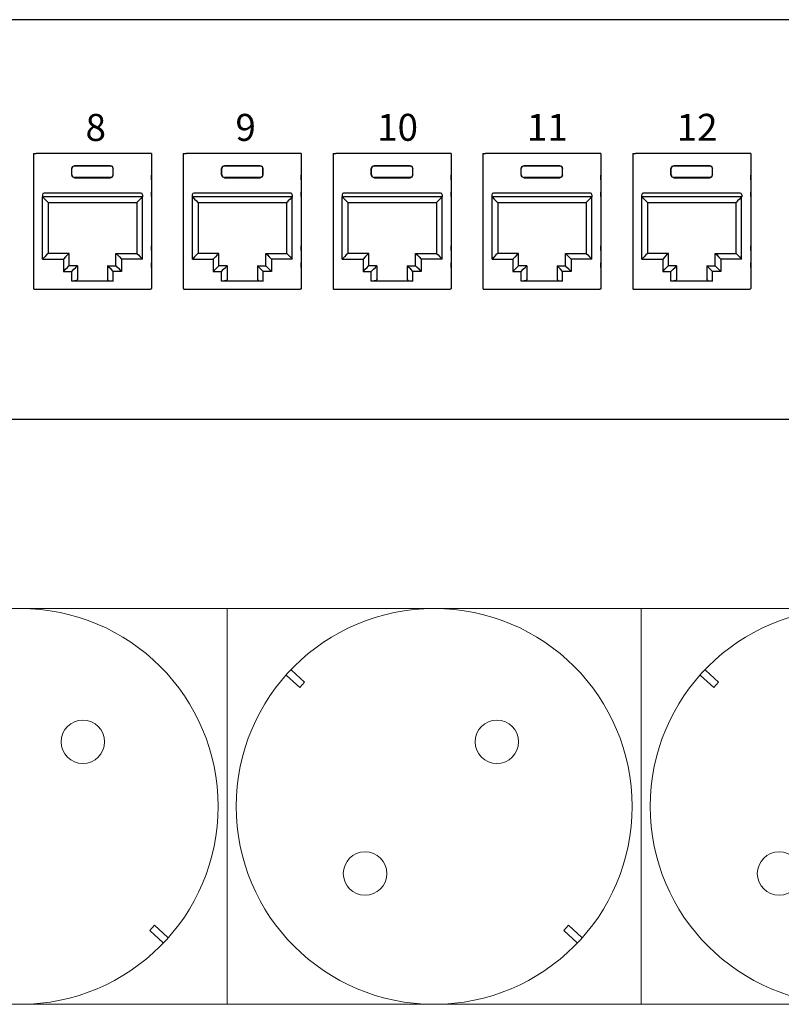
# Model space of a CAD drawing. Header units: millimetres. Extents: x 83969 to 163860, y -22594 to 4849.
# Tile 18 of 108: x 163464.34 to 163468.1, y -21445.28 to -21440.41. Entities that reach past the tile are written whole.
import ezdxf

# ---------------------------------------------------------------- set-up
doc = ezdxf.new("R2010")
doc.units = ezdxf.units.MM
doc.layers.get('0').update_dxf_attribs({"color": 251, "lineweight": 0})
for name, color, linetype in [('! GB Opis', 7, 'Continuous'), ('! PT Opisy Legenda 2', 7, 'Continuous'), ('00 CCTV IP - MIWI', 10, 'Continuous')]:
    doc.layers.add(name, color=color, linetype=linetype)
doc.styles.add('_LANSTER_01', font='romans.shx')

# ---------------------------------------------------------------- blocks, each defined once
blk = doc.blocks.new('zw$A05')
at = {"layer": '00 CCTV IP - MIWI', "color": 234, "lineweight": 0}
blk.add_lwpolyline([(-676.8, -1117.6), (-676.8, -1117.6), (-676.8, -1117.6), (-676.8, -1117.6), (11479.6, -1117.6), (11479.6, -1117.6), (11479.6, -1117.6, 0.41425), (11530.4, -1066.8), (11530.4, -1066.8), (11530.4, -50.8, 0.414021), (11479.6, 0), (11479.6, 0), (-676.8, 0, 0.457803), (-727.6, -50.8), (-727.6, -50.8), (-727.6, -1069.3, 0.414214), (-676.8, -1117.6), (-676.8, -1117.6)], format="xyb", dxfattribs=at)
for points in [[(2336.8, -1117.6), (3505.2, -1117.6), (3505.2, 0), (2336.8, 0)], [(3505.2, -1117.6), (4673.6, -1117.6), (4673.6, 0), (3505.2, 0)], [(4673.6, -1117.6), (5842, -1117.6), (5842, 0), (4673.6, 0)]]:
    blk.add_lwpolyline(points, close=True, dxfattribs=at)
for points in [[(3672.6, -188.9), (3710, -223.3), (3723.7, -208.3), (3686.4, -173.9)], [(4841, -188.9), (4878.4, -223.3), (4892.1, -208.3), (4854.8, -173.9)], [(3324.1, -943.6), (3286.8, -909.2), (3300.5, -894.2), (3337.9, -928.6)], [(4492.5, -943.6), (4455.2, -909.2), (4468.9, -894.2), (4506.3, -928.6)]]:
    blk.add_lwpolyline(points, dxfattribs=at)
for centre, radius in [((2921, -558.8), 558.8), ((4089.4, -558.8), 558.8), ((5257.8, -558.8), 558.8), ((3098, -376.4), 61.4), ((4266.4, -376.4), 61.4), ((3894.3, -748.5), 61.4), ((5062.7, -748.5), 61.4)]:
    blk.add_circle(centre, radius, dxfattribs=at)
blk = doc.blocks.new('Panel modularny_24_port_1U')
at = {"color": 0}
for p, q in [((48.895, 4.445), (0, 4.445)), ((0, 0), (48.895, 0))]:
    blk.add_line(p, q, dxfattribs=at)
at = {"color": 0, "linetype": 'Continuous'}
for p, q in [((14.781, 2.956), (14.799, 2.956)), ((14.781, 2.956), (14.781, 1.455)), ((14.799, 2.956), (14.803, 2.956)), ((14.803, 2.956), (14.81, 2.956)), ((16.063, 2.956), (14.81, 2.956)), ((16.07, 2.956), (16.063, 2.956)), ((16.074, 2.956), (16.07, 2.956)), ((16.092, 2.956), (16.074, 2.956)), ((16.092, 2.956), (16.092, 1.455)), ((16.447, 2.956), (16.466, 2.956)), ((16.447, 2.956), (16.447, 1.455)), ((16.466, 2.956), (16.469, 2.956)), ((16.469, 2.956), (16.477, 2.956)), ((17.73, 2.956), (16.477, 2.956)), ((17.737, 2.956), (17.73, 2.956)), ((17.74, 2.956), (17.737, 2.956)), ((17.759, 2.956), (17.74, 2.956)), ((17.759, 2.956), (17.759, 1.455)), ((18.114, 2.956), (18.133, 2.956)), ((18.114, 2.956), (18.114, 1.455)), ((18.133, 2.956), (18.136, 2.956)), ((18.136, 2.956), (18.144, 2.956)), ((19.397, 2.956), (18.144, 2.956)), ((19.404, 2.956), (19.397, 2.956)), ((19.407, 2.956), (19.404, 2.956)), ((19.426, 2.956), (19.407, 2.956)), ((19.426, 2.956), (19.426, 1.455)), ((19.781, 2.956), (19.8, 2.956)), ((19.781, 2.956), (19.781, 1.455)), ((19.8, 2.956), (19.803, 2.956)), ((19.803, 2.956), (19.811, 2.956)), ((21.064, 2.956), (19.811, 2.956)), ((21.071, 2.956), (21.064, 2.956)), ((21.074, 2.956), (21.071, 2.956)), ((21.093, 2.956), (21.074, 2.956)), ((21.093, 2.956), (21.093, 1.455)), ((21.448, 2.956), (21.467, 2.956)), ((21.448, 2.956), (21.448, 1.455)), ((21.467, 2.956), (21.47, 2.956)), ((21.47, 2.956), (21.477, 2.956)), ((22.731, 2.956), (21.477, 2.956)), ((22.738, 2.956), (22.731, 2.956)), ((22.741, 2.956), (22.738, 2.956)), ((22.76, 2.956), (22.741, 2.956)), ((22.76, 2.956), (22.76, 1.455)), ((15.205, 2.788), (15.215, 2.811)), ((15.205, 2.717), (15.205, 2.788)), ((15.207, 2.787), (15.205, 2.788)), ((15.216, 2.809), (15.207, 2.787)), ((15.207, 2.718), (15.207, 2.787)), ((15.215, 2.811), (15.237, 2.82)), ((15.238, 2.818), (15.216, 2.809)), ((15.237, 2.82), (15.636, 2.82)), ((15.237, 2.82), (15.238, 2.818)), ((15.635, 2.818), (15.238, 2.818)), ((15.636, 2.82), (15.635, 2.818)), ((15.635, 2.818), (15.657, 2.809)), ((15.658, 2.811), (15.636, 2.82)), ((15.657, 2.809), (15.666, 2.787)), ((15.668, 2.788), (15.658, 2.811)), ((15.666, 2.787), (15.668, 2.788)), ((15.666, 2.718), (15.666, 2.787)), ((15.668, 2.717), (15.668, 2.788)), ((16.872, 2.788), (16.882, 2.811)), ((16.872, 2.717), (16.872, 2.788)), ((16.874, 2.787), (16.872, 2.788)), ((16.883, 2.809), (16.874, 2.787)), ((16.874, 2.718), (16.874, 2.787)), ((16.882, 2.811), (16.904, 2.82)), ((16.905, 2.818), (16.883, 2.809)), ((16.904, 2.82), (17.303, 2.82)), ((16.904, 2.82), (16.905, 2.818)), ((17.301, 2.818), (16.905, 2.818)), ((17.303, 2.82), (17.301, 2.818)), ((17.301, 2.818), (17.324, 2.809)), ((17.325, 2.811), (17.303, 2.82)), ((17.324, 2.809), (17.333, 2.787)), ((17.334, 2.788), (17.325, 2.811)), ((17.333, 2.787), (17.334, 2.788)), ((17.333, 2.718), (17.333, 2.787)), ((17.334, 2.717), (17.334, 2.788)), ((18.539, 2.788), (18.548, 2.811)), ((18.539, 2.717), (18.539, 2.788)), ((18.541, 2.787), (18.539, 2.788)), ((18.55, 2.809), (18.541, 2.787)), ((18.541, 2.718), (18.541, 2.787)), ((18.548, 2.811), (18.571, 2.82)), ((18.572, 2.818), (18.55, 2.809)), ((18.571, 2.82), (18.97, 2.82)), ((18.571, 2.82), (18.572, 2.818)), ((18.968, 2.818), (18.572, 2.818)), ((18.97, 2.82), (18.968, 2.818)), ((18.968, 2.818), (18.991, 2.809)), ((18.992, 2.811), (18.97, 2.82)), ((18.991, 2.809), (19, 2.787)), ((19.001, 2.788), (18.992, 2.811)), ((19, 2.787), (19.001, 2.788)), ((19, 2.718), (19, 2.787)), ((19.001, 2.717), (19.001, 2.788)), ((20.206, 2.788), (20.215, 2.811)), ((20.206, 2.717), (20.206, 2.788)), ((20.208, 2.787), (20.206, 2.788)), ((20.217, 2.809), (20.208, 2.787)), ((20.208, 2.718), (20.208, 2.787)), ((20.215, 2.811), (20.238, 2.82)), ((20.239, 2.818), (20.217, 2.809)), ((20.238, 2.82), (20.637, 2.82)), ((20.238, 2.82), (20.239, 2.818)), ((20.635, 2.818), (20.239, 2.818)), ((20.637, 2.82), (20.635, 2.818)), ((20.635, 2.818), (20.657, 2.809)), ((20.659, 2.811), (20.637, 2.82)), ((20.657, 2.809), (20.667, 2.787)), ((20.668, 2.788), (20.659, 2.811)), ((20.667, 2.787), (20.668, 2.788)), ((20.667, 2.718), (20.667, 2.787)), ((20.668, 2.717), (20.668, 2.788)), ((21.873, 2.788), (21.882, 2.811)), ((21.873, 2.717), (21.873, 2.788)), ((21.874, 2.787), (21.873, 2.788)), ((21.884, 2.809), (21.874, 2.787)), ((21.874, 2.718), (21.874, 2.787)), ((21.882, 2.811), (21.904, 2.82)), ((21.906, 2.818), (21.884, 2.809)), ((21.904, 2.82), (22.304, 2.82)), ((21.904, 2.82), (21.906, 2.818)), ((22.302, 2.818), (21.906, 2.818)), ((22.304, 2.82), (22.302, 2.818)), ((22.302, 2.818), (22.324, 2.809)), ((22.326, 2.811), (22.304, 2.82)), ((22.324, 2.809), (22.334, 2.787)), ((22.335, 2.788), (22.326, 2.811)), ((22.334, 2.787), (22.335, 2.788)), ((22.334, 2.718), (22.334, 2.787)), ((22.335, 2.717), (22.335, 2.788)), ((14.781, 2.713), (14.78, 2.69)), ((14.78, 2.69), (14.78, 2.662)), ((14.78, 2.662), (14.78, 2.526)), ((15.207, 2.718), (15.205, 2.717)), ((15.215, 2.695), (15.205, 2.717)), ((15.207, 2.718), (15.216, 2.696)), ((15.237, 2.685), (15.215, 2.695)), ((15.216, 2.696), (15.238, 2.687)), ((15.238, 2.687), (15.237, 2.685)), ((15.237, 2.685), (15.636, 2.685)), ((15.635, 2.687), (15.238, 2.687)), ((15.657, 2.696), (15.635, 2.687)), ((15.635, 2.687), (15.636, 2.685)), ((15.636, 2.685), (15.658, 2.695)), ((15.666, 2.718), (15.657, 2.696)), ((15.658, 2.695), (15.668, 2.717)), ((15.666, 2.718), (15.668, 2.717)), ((16.093, 2.69), (16.092, 2.713)), ((16.093, 2.662), (16.093, 2.69)), ((16.093, 2.662), (16.093, 2.526)), ((16.447, 2.69), (16.446, 2.662)), ((16.446, 2.662), (16.446, 2.526)), ((16.447, 2.713), (16.447, 2.69)), ((16.874, 2.718), (16.872, 2.717)), ((16.882, 2.695), (16.872, 2.717)), ((16.874, 2.718), (16.883, 2.696)), ((16.904, 2.685), (16.882, 2.695)), ((16.883, 2.696), (16.905, 2.687)), ((16.905, 2.687), (16.904, 2.685)), ((16.904, 2.685), (17.303, 2.685)), ((17.301, 2.687), (16.905, 2.687)), ((17.324, 2.696), (17.301, 2.687)), ((17.301, 2.687), (17.303, 2.685)), ((17.303, 2.685), (17.325, 2.695)), ((17.333, 2.718), (17.324, 2.696)), ((17.325, 2.695), (17.334, 2.717)), ((17.333, 2.718), (17.334, 2.717)), ((17.76, 2.69), (17.759, 2.713)), ((17.76, 2.662), (17.76, 2.69)), ((17.76, 2.662), (17.76, 2.526)), ((18.114, 2.69), (18.113, 2.662)), ((18.113, 2.662), (18.113, 2.526)), ((18.114, 2.713), (18.114, 2.69)), ((18.541, 2.718), (18.539, 2.717)), ((18.548, 2.695), (18.539, 2.717)), ((18.541, 2.718), (18.55, 2.696)), ((18.571, 2.685), (18.548, 2.695)), ((18.55, 2.696), (18.572, 2.687)), ((18.572, 2.687), (18.571, 2.685)), ((18.571, 2.685), (18.97, 2.685)), ((18.968, 2.687), (18.572, 2.687)), ((18.991, 2.696), (18.968, 2.687)), ((18.968, 2.687), (18.97, 2.685)), ((18.97, 2.685), (18.992, 2.695)), ((19, 2.718), (18.991, 2.696)), ((18.992, 2.695), (19.001, 2.717)), ((19, 2.718), (19.001, 2.717)), ((19.427, 2.69), (19.426, 2.713)), ((19.427, 2.662), (19.427, 2.69)), ((19.427, 2.662), (19.427, 2.526)), ((19.781, 2.713), (19.78, 2.69)), ((19.78, 2.69), (19.78, 2.662)), ((19.78, 2.662), (19.78, 2.526)), ((20.208, 2.718), (20.206, 2.717)), ((20.215, 2.695), (20.206, 2.717)), ((20.208, 2.718), (20.217, 2.696)), ((20.238, 2.685), (20.215, 2.695)), ((20.217, 2.696), (20.239, 2.687)), ((20.239, 2.687), (20.238, 2.685)), ((20.238, 2.685), (20.637, 2.685)), ((20.635, 2.687), (20.239, 2.687)), ((20.657, 2.696), (20.635, 2.687)), ((20.635, 2.687), (20.637, 2.685)), ((20.637, 2.685), (20.659, 2.695)), ((20.667, 2.718), (20.657, 2.696)), ((20.659, 2.695), (20.668, 2.717)), ((20.667, 2.718), (20.668, 2.717)), ((21.094, 2.69), (21.093, 2.713)), ((21.094, 2.662), (21.094, 2.69)), ((21.094, 2.662), (21.094, 2.526)), ((21.448, 2.713), (21.447, 2.69)), ((21.447, 2.69), (21.447, 2.662)), ((21.447, 2.662), (21.447, 2.526)), ((21.874, 2.718), (21.873, 2.717)), ((21.882, 2.695), (21.873, 2.717)), ((21.874, 2.718), (21.884, 2.696)), ((21.904, 2.685), (21.882, 2.695)), ((21.884, 2.696), (21.906, 2.687)), ((21.906, 2.687), (21.904, 2.685)), ((21.904, 2.685), (22.304, 2.685)), ((22.302, 2.687), (21.906, 2.687)), ((22.324, 2.696), (22.302, 2.687)), ((22.302, 2.687), (22.304, 2.685)), ((22.304, 2.685), (22.326, 2.695)), ((22.334, 2.718), (22.324, 2.696)), ((22.326, 2.695), (22.335, 2.717)), ((22.334, 2.718), (22.335, 2.717)), ((22.761, 2.69), (22.76, 2.713)), ((22.761, 2.662), (22.761, 2.69)), ((22.761, 2.662), (22.761, 2.526)), ((14.78, 2.526), (14.78, 2.497)), ((16.093, 2.497), (16.093, 2.526)), ((16.446, 2.526), (16.447, 2.497)), ((17.76, 2.497), (17.76, 2.526)), ((18.113, 2.526), (18.114, 2.497)), ((19.427, 2.497), (19.427, 2.526)), ((19.78, 2.526), (19.78, 2.497)), ((21.094, 2.497), (21.094, 2.526)), ((21.447, 2.526), (21.447, 2.497)), ((22.761, 2.497), (22.761, 2.526)), ((14.78, 2.497), (14.781, 2.475)), ((14.88, 2.497), (14.88, 2.472)), ((15.993, 2.472), (14.88, 2.472)), ((14.881, 2.472), (14.905, 2.448)), ((14.881, 1.781), (14.881, 2.472)), ((15.976, 2.514), (14.897, 2.514)), ((14.905, 2.448), (14.926, 2.428)), ((14.926, 2.428), (14.939, 2.414)), ((14.939, 2.414), (14.944, 2.409)), ((15.934, 2.414), (15.929, 2.409)), ((15.947, 2.428), (15.934, 2.414)), ((15.968, 2.448), (15.947, 2.428)), ((15.992, 2.472), (15.968, 2.448)), ((15.992, 1.781), (15.992, 2.472)), ((15.993, 2.497), (15.993, 2.472)), ((16.092, 2.475), (16.093, 2.497)), ((16.447, 2.497), (16.447, 2.475)), ((16.547, 2.497), (16.547, 2.472)), ((17.66, 2.472), (16.547, 2.472)), ((16.548, 2.472), (16.572, 2.448)), ((16.548, 1.781), (16.548, 2.472)), ((17.643, 2.514), (16.564, 2.514)), ((16.572, 2.448), (16.592, 2.428)), ((16.592, 2.428), (16.606, 2.414)), ((16.606, 2.414), (16.611, 2.409)), ((17.601, 2.414), (17.596, 2.409)), ((17.614, 2.428), (17.601, 2.414)), ((17.635, 2.448), (17.614, 2.428)), ((17.659, 2.472), (17.635, 2.448)), ((17.659, 1.781), (17.659, 2.472)), ((17.66, 2.497), (17.66, 2.472)), ((17.759, 2.475), (17.76, 2.497)), ((18.114, 2.497), (18.114, 2.475)), ((18.214, 2.497), (18.214, 2.472)), ((19.327, 2.472), (18.214, 2.472)), ((18.215, 2.472), (18.239, 2.448)), ((18.215, 1.781), (18.215, 2.472)), ((19.31, 2.514), (18.231, 2.514)), ((18.239, 2.448), (18.259, 2.428)), ((18.259, 2.428), (18.273, 2.414)), ((18.273, 2.414), (18.278, 2.409)), ((19.268, 2.414), (19.263, 2.409)), ((19.281, 2.428), (19.268, 2.414)), ((19.302, 2.448), (19.281, 2.428)), ((19.326, 2.472), (19.302, 2.448)), ((19.326, 1.781), (19.326, 2.472)), ((19.327, 2.497), (19.327, 2.472)), ((19.426, 2.475), (19.427, 2.497)), ((19.78, 2.497), (19.781, 2.475)), ((19.881, 2.497), (19.881, 2.472)), ((20.994, 2.472), (19.881, 2.472)), ((19.882, 2.472), (19.906, 2.448)), ((19.882, 1.781), (19.882, 2.472)), ((20.977, 2.514), (19.897, 2.514)), ((19.906, 2.448), (19.926, 2.428)), ((19.926, 2.428), (19.94, 2.414)), ((19.94, 2.414), (19.945, 2.409)), ((20.934, 2.414), (20.93, 2.409)), ((20.948, 2.428), (20.934, 2.414)), ((20.968, 2.448), (20.948, 2.428)), ((20.993, 2.472), (20.968, 2.448)), ((20.993, 1.781), (20.993, 2.472)), ((20.994, 2.497), (20.994, 2.472)), ((21.093, 2.475), (21.094, 2.497)), ((21.447, 2.497), (21.448, 2.475)), ((21.547, 2.497), (21.547, 2.472)), ((22.661, 2.472), (21.547, 2.472)), ((21.549, 2.472), (21.573, 2.448)), ((21.549, 1.781), (21.549, 2.472)), ((22.644, 2.514), (21.564, 2.514)), ((21.573, 2.448), (21.593, 2.428)), ((21.593, 2.428), (21.607, 2.414)), ((21.607, 2.414), (21.612, 2.409)), ((22.601, 2.414), (22.596, 2.409)), ((22.615, 2.428), (22.601, 2.414)), ((22.635, 2.448), (22.615, 2.428)), ((22.659, 2.472), (22.635, 2.448)), ((22.659, 1.781), (22.659, 2.472)), ((22.661, 2.497), (22.661, 2.472)), ((22.76, 2.475), (22.761, 2.497)), ((14.944, 2.409), (14.944, 1.844)), ((14.944, 2.409), (15.929, 2.409)), ((15.929, 2.409), (15.929, 1.844)), ((16.611, 2.409), (16.611, 1.844)), ((16.611, 2.409), (17.596, 2.409)), ((17.596, 2.409), (17.596, 1.844)), ((18.278, 2.409), (18.278, 1.844)), ((18.278, 2.409), (19.263, 2.409)), ((19.263, 2.409), (19.263, 1.844)), ((19.945, 2.409), (19.945, 1.844)), ((19.945, 2.409), (20.93, 2.409)), ((20.93, 2.409), (20.93, 1.844)), ((21.612, 2.409), (21.612, 1.844)), ((21.612, 2.409), (22.596, 2.409)), ((22.596, 2.409), (22.596, 1.844)), ((14.781, 1.926), (14.78, 1.904)), ((14.78, 1.904), (14.78, 1.875)), ((14.78, 1.875), (14.78, 1.739)), ((16.093, 1.904), (16.092, 1.926)), ((16.093, 1.875), (16.093, 1.904)), ((16.093, 1.875), (16.093, 1.739)), ((16.447, 1.904), (16.446, 1.875)), ((16.446, 1.875), (16.446, 1.739)), ((16.447, 1.926), (16.447, 1.904)), ((17.76, 1.904), (17.759, 1.926)), ((17.76, 1.875), (17.76, 1.904)), ((17.76, 1.875), (17.76, 1.739)), ((18.114, 1.904), (18.113, 1.875)), ((18.113, 1.875), (18.113, 1.739)), ((18.114, 1.926), (18.114, 1.904)), ((19.427, 1.904), (19.426, 1.926)), ((19.427, 1.875), (19.427, 1.904)), ((19.427, 1.875), (19.427, 1.739)), ((19.781, 1.926), (19.78, 1.904)), ((19.78, 1.904), (19.78, 1.875)), ((19.78, 1.875), (19.78, 1.739)), ((21.094, 1.904), (21.093, 1.926)), ((21.094, 1.875), (21.094, 1.904)), ((21.094, 1.875), (21.094, 1.739)), ((21.448, 1.926), (21.447, 1.904)), ((21.447, 1.904), (21.447, 1.875)), ((21.447, 1.875), (21.447, 1.739)), ((22.761, 1.904), (22.76, 1.926)), ((22.761, 1.875), (22.761, 1.904)), ((22.761, 1.875), (22.761, 1.739)), ((14.905, 1.805), (14.881, 1.781)), ((14.881, 1.781), (15.113, 1.781)), ((14.926, 1.826), (14.905, 1.805)), ((14.939, 1.839), (14.926, 1.826)), ((14.944, 1.844), (14.939, 1.839)), ((15.176, 1.844), (14.944, 1.844)), ((15.137, 1.805), (15.113, 1.781)), ((15.113, 1.781), (15.113, 1.643)), ((15.158, 1.826), (15.137, 1.805)), ((15.171, 1.839), (15.158, 1.826)), ((15.176, 1.844), (15.171, 1.839)), ((15.176, 1.706), (15.176, 1.844)), ((15.697, 1.706), (15.697, 1.844)), ((15.697, 1.844), (15.929, 1.844)), ((15.697, 1.844), (15.702, 1.839)), ((15.702, 1.839), (15.715, 1.826)), ((15.715, 1.826), (15.736, 1.805)), ((15.736, 1.805), (15.76, 1.781)), ((15.992, 1.781), (15.76, 1.781)), ((15.76, 1.781), (15.76, 1.643)), ((15.929, 1.844), (15.934, 1.839)), ((15.934, 1.839), (15.947, 1.826)), ((15.947, 1.826), (15.968, 1.805)), ((15.968, 1.805), (15.992, 1.781)), ((16.572, 1.805), (16.548, 1.781)), ((16.548, 1.781), (16.78, 1.781)), ((16.592, 1.826), (16.572, 1.805)), ((16.606, 1.839), (16.592, 1.826)), ((16.611, 1.844), (16.606, 1.839)), ((16.843, 1.844), (16.611, 1.844)), ((16.804, 1.805), (16.78, 1.781)), ((16.78, 1.781), (16.78, 1.643)), ((16.825, 1.826), (16.804, 1.805)), ((16.838, 1.839), (16.825, 1.826)), ((16.843, 1.844), (16.838, 1.839)), ((16.843, 1.706), (16.843, 1.844)), ((17.364, 1.706), (17.364, 1.844)), ((17.364, 1.844), (17.596, 1.844)), ((17.364, 1.844), (17.369, 1.839)), ((17.369, 1.839), (17.382, 1.826)), ((17.382, 1.826), (17.403, 1.805)), ((17.403, 1.805), (17.427, 1.781)), ((17.659, 1.781), (17.427, 1.781)), ((17.427, 1.781), (17.427, 1.643)), ((17.596, 1.844), (17.601, 1.839)), ((17.601, 1.839), (17.614, 1.826)), ((17.614, 1.826), (17.635, 1.805)), ((17.635, 1.805), (17.659, 1.781)), ((18.239, 1.805), (18.215, 1.781)), ((18.215, 1.781), (18.447, 1.781)), ((18.259, 1.826), (18.239, 1.805)), ((18.273, 1.839), (18.259, 1.826)), ((18.278, 1.844), (18.273, 1.839)), ((18.51, 1.844), (18.278, 1.844)), ((18.471, 1.805), (18.447, 1.781)), ((18.447, 1.781), (18.447, 1.643)), ((18.491, 1.826), (18.471, 1.805)), ((18.505, 1.839), (18.491, 1.826)), ((18.51, 1.844), (18.505, 1.839)), ((18.51, 1.706), (18.51, 1.844)), ((19.031, 1.706), (19.031, 1.844)), ((19.031, 1.844), (19.263, 1.844)), ((19.031, 1.844), (19.035, 1.839)), ((19.035, 1.839), (19.049, 1.826)), ((19.049, 1.826), (19.07, 1.805)), ((19.07, 1.805), (19.094, 1.781)), ((19.326, 1.781), (19.094, 1.781)), ((19.094, 1.781), (19.094, 1.643)), ((19.263, 1.844), (19.268, 1.839)), ((19.268, 1.839), (19.281, 1.826)), ((19.281, 1.826), (19.302, 1.805)), ((19.302, 1.805), (19.326, 1.781)), ((19.906, 1.805), (19.882, 1.781)), ((19.882, 1.781), (20.114, 1.781)), ((19.926, 1.826), (19.906, 1.805)), ((19.94, 1.839), (19.926, 1.826)), ((19.945, 1.844), (19.94, 1.839)), ((20.177, 1.844), (19.945, 1.844)), ((20.138, 1.805), (20.114, 1.781)), ((20.114, 1.781), (20.114, 1.643)), ((20.158, 1.826), (20.138, 1.805)), ((20.172, 1.839), (20.158, 1.826)), ((20.177, 1.844), (20.172, 1.839)), ((20.177, 1.706), (20.177, 1.844)), ((20.698, 1.706), (20.698, 1.844)), ((20.698, 1.844), (20.93, 1.844)), ((20.698, 1.844), (20.702, 1.839)), ((20.702, 1.839), (20.716, 1.826)), ((20.716, 1.826), (20.736, 1.805)), ((20.736, 1.805), (20.761, 1.781)), ((20.993, 1.781), (20.761, 1.781)), ((20.761, 1.781), (20.761, 1.643)), ((20.93, 1.844), (20.934, 1.839)), ((20.934, 1.839), (20.948, 1.826)), ((20.948, 1.826), (20.968, 1.805)), ((20.968, 1.805), (20.993, 1.781)), ((21.573, 1.805), (21.549, 1.781)), ((21.549, 1.781), (21.781, 1.781)), ((21.593, 1.826), (21.573, 1.805)), ((21.607, 1.839), (21.593, 1.826)), ((21.612, 1.844), (21.607, 1.839)), ((21.844, 1.844), (21.612, 1.844)), ((21.805, 1.805), (21.781, 1.781)), ((21.781, 1.781), (21.781, 1.643)), ((21.825, 1.826), (21.805, 1.805)), ((21.839, 1.839), (21.825, 1.826)), ((21.844, 1.844), (21.839, 1.839)), ((21.844, 1.706), (21.844, 1.844)), ((22.364, 1.706), (22.364, 1.844)), ((22.364, 1.844), (22.596, 1.844)), ((22.364, 1.844), (22.369, 1.839)), ((22.369, 1.839), (22.383, 1.826)), ((22.383, 1.826), (22.403, 1.805)), ((22.403, 1.805), (22.427, 1.781)), ((22.659, 1.781), (22.427, 1.781)), ((22.427, 1.781), (22.427, 1.643)), ((22.596, 1.844), (22.601, 1.839)), ((22.601, 1.839), (22.615, 1.826)), ((22.615, 1.826), (22.635, 1.805)), ((22.635, 1.805), (22.659, 1.781)), ((14.78, 1.739), (14.78, 1.71)), ((14.78, 1.71), (14.781, 1.688)), ((15.113, 1.643), (15.137, 1.667)), ((15.137, 1.667), (15.158, 1.687)), ((15.158, 1.687), (15.171, 1.701)), ((15.171, 1.701), (15.176, 1.706)), ((15.268, 1.706), (15.176, 1.706)), ((15.205, 1.643), (15.23, 1.667)), ((15.23, 1.667), (15.25, 1.687)), ((15.25, 1.687), (15.264, 1.701)), ((15.264, 1.701), (15.268, 1.706)), ((15.268, 1.706), (15.268, 1.552)), ((15.605, 1.706), (15.697, 1.706)), ((15.605, 1.706), (15.605, 1.552)), ((15.609, 1.701), (15.605, 1.706)), ((15.623, 1.687), (15.609, 1.701)), ((15.643, 1.667), (15.623, 1.687)), ((15.668, 1.643), (15.643, 1.667)), ((15.702, 1.701), (15.697, 1.706)), ((15.715, 1.687), (15.702, 1.701)), ((15.736, 1.667), (15.715, 1.687)), ((15.76, 1.643), (15.736, 1.667)), ((16.092, 1.688), (16.093, 1.71)), ((16.093, 1.71), (16.093, 1.739)), ((16.446, 1.739), (16.447, 1.71)), ((16.447, 1.71), (16.447, 1.688)), ((16.78, 1.643), (16.804, 1.667)), ((16.804, 1.667), (16.825, 1.687)), ((16.825, 1.687), (16.838, 1.701)), ((16.838, 1.701), (16.843, 1.706)), ((16.935, 1.706), (16.843, 1.706)), ((16.872, 1.643), (16.896, 1.667)), ((16.896, 1.667), (16.917, 1.687)), ((16.917, 1.687), (16.931, 1.701)), ((16.931, 1.701), (16.935, 1.706)), ((16.935, 1.706), (16.935, 1.552)), ((17.271, 1.706), (17.364, 1.706)), ((17.271, 1.706), (17.271, 1.552)), ((17.276, 1.701), (17.271, 1.706)), ((17.29, 1.687), (17.276, 1.701)), ((17.31, 1.667), (17.29, 1.687)), ((17.334, 1.643), (17.31, 1.667)), ((17.369, 1.701), (17.364, 1.706)), ((17.382, 1.687), (17.369, 1.701)), ((17.403, 1.667), (17.382, 1.687)), ((17.427, 1.643), (17.403, 1.667)), ((17.759, 1.688), (17.76, 1.71)), ((17.76, 1.71), (17.76, 1.739)), ((18.113, 1.739), (18.114, 1.71)), ((18.114, 1.71), (18.114, 1.688)), ((18.447, 1.643), (18.471, 1.667)), ((18.471, 1.667), (18.491, 1.687)), ((18.491, 1.687), (18.505, 1.701)), ((18.505, 1.701), (18.51, 1.706)), ((18.602, 1.706), (18.51, 1.706)), ((18.539, 1.643), (18.563, 1.667)), ((18.563, 1.667), (18.584, 1.687)), ((18.584, 1.687), (18.597, 1.701)), ((18.597, 1.701), (18.602, 1.706)), ((18.602, 1.706), (18.602, 1.552)), ((18.938, 1.706), (19.031, 1.706)), ((18.938, 1.706), (18.938, 1.552)), ((18.943, 1.701), (18.938, 1.706)), ((18.957, 1.687), (18.943, 1.701)), ((18.977, 1.667), (18.957, 1.687)), ((19.001, 1.643), (18.977, 1.667)), ((19.035, 1.701), (19.031, 1.706)), ((19.049, 1.687), (19.035, 1.701)), ((19.07, 1.667), (19.049, 1.687)), ((19.094, 1.643), (19.07, 1.667)), ((19.426, 1.688), (19.427, 1.71)), ((19.427, 1.71), (19.427, 1.739)), ((19.78, 1.739), (19.78, 1.71)), ((19.78, 1.71), (19.781, 1.688)), ((20.114, 1.643), (20.138, 1.667)), ((20.138, 1.667), (20.158, 1.687)), ((20.158, 1.687), (20.172, 1.701)), ((20.172, 1.701), (20.177, 1.706)), ((20.269, 1.706), (20.177, 1.706)), ((20.206, 1.643), (20.23, 1.667)), ((20.23, 1.667), (20.251, 1.687)), ((20.251, 1.687), (20.264, 1.701)), ((20.264, 1.701), (20.269, 1.706)), ((20.269, 1.706), (20.269, 1.552)), ((20.605, 1.706), (20.698, 1.706)), ((20.605, 1.706), (20.605, 1.552)), ((20.61, 1.701), (20.605, 1.706)), ((20.624, 1.687), (20.61, 1.701)), ((20.644, 1.667), (20.624, 1.687)), ((20.668, 1.643), (20.644, 1.667)), ((20.702, 1.701), (20.698, 1.706)), ((20.716, 1.687), (20.702, 1.701)), ((20.736, 1.667), (20.716, 1.687)), ((20.761, 1.643), (20.736, 1.667)), ((21.093, 1.688), (21.094, 1.71)), ((21.094, 1.71), (21.094, 1.739)), ((21.447, 1.739), (21.447, 1.71)), ((21.447, 1.71), (21.448, 1.688)), ((21.781, 1.643), (21.805, 1.667)), ((21.805, 1.667), (21.825, 1.687)), ((21.825, 1.687), (21.839, 1.701)), ((21.839, 1.701), (21.844, 1.706)), ((21.936, 1.706), (21.844, 1.706)), ((21.873, 1.643), (21.897, 1.667)), ((21.897, 1.667), (21.918, 1.687)), ((21.918, 1.687), (21.931, 1.701)), ((21.931, 1.701), (21.936, 1.706)), ((21.936, 1.706), (21.936, 1.552)), ((22.272, 1.706), (22.364, 1.706)), ((22.272, 1.706), (22.272, 1.552)), ((22.277, 1.701), (22.272, 1.706)), ((22.29, 1.687), (22.277, 1.701)), ((22.311, 1.667), (22.29, 1.687)), ((22.335, 1.643), (22.311, 1.667)), ((22.369, 1.701), (22.364, 1.706)), ((22.383, 1.687), (22.369, 1.701)), ((22.403, 1.667), (22.383, 1.687)), ((22.427, 1.643), (22.403, 1.667)), ((22.76, 1.688), (22.761, 1.71)), ((22.761, 1.71), (22.761, 1.739)), ((15.113, 1.643), (15.205, 1.643)), ((15.205, 1.535), (15.205, 1.643)), ((15.237, 1.537), (15.205, 1.535)), ((15.668, 1.535), (15.205, 1.535)), ((15.26, 1.543), (15.237, 1.537)), ((15.268, 1.552), (15.26, 1.543)), ((15.605, 1.552), (15.613, 1.543)), ((15.613, 1.543), (15.636, 1.537)), ((15.636, 1.537), (15.668, 1.535)), ((15.76, 1.643), (15.668, 1.643)), ((15.668, 1.535), (15.668, 1.643)), ((16.78, 1.643), (16.872, 1.643)), ((16.872, 1.535), (16.872, 1.643)), ((16.904, 1.537), (16.872, 1.535)), ((17.334, 1.535), (16.872, 1.535)), ((16.927, 1.543), (16.904, 1.537)), ((16.935, 1.552), (16.927, 1.543)), ((17.271, 1.552), (17.28, 1.543)), ((17.28, 1.543), (17.303, 1.537)), ((17.303, 1.537), (17.334, 1.535)), ((17.427, 1.643), (17.334, 1.643)), ((17.334, 1.535), (17.334, 1.643)), ((18.447, 1.643), (18.539, 1.643)), ((18.539, 1.535), (18.539, 1.643)), ((18.571, 1.537), (18.539, 1.535)), ((19.001, 1.535), (18.539, 1.535)), ((18.594, 1.543), (18.571, 1.537)), ((18.602, 1.552), (18.594, 1.543)), ((18.938, 1.552), (18.947, 1.543)), ((18.947, 1.543), (18.97, 1.537)), ((18.97, 1.537), (19.001, 1.535)), ((19.094, 1.643), (19.001, 1.643)), ((19.001, 1.535), (19.001, 1.643)), ((20.114, 1.643), (20.206, 1.643)), ((20.206, 1.535), (20.206, 1.643)), ((20.238, 1.537), (20.206, 1.535)), ((20.668, 1.535), (20.206, 1.535)), ((20.261, 1.543), (20.238, 1.537)), ((20.269, 1.552), (20.261, 1.543)), ((20.605, 1.552), (20.614, 1.543)), ((20.614, 1.543), (20.637, 1.537)), ((20.637, 1.537), (20.668, 1.535)), ((20.761, 1.643), (20.668, 1.643)), ((20.668, 1.535), (20.668, 1.643)), ((21.781, 1.643), (21.873, 1.643)), ((21.873, 1.535), (21.873, 1.643)), ((21.904, 1.537), (21.873, 1.535)), ((22.335, 1.535), (21.873, 1.535)), ((21.928, 1.543), (21.904, 1.537)), ((21.936, 1.552), (21.928, 1.543)), ((22.272, 1.552), (22.28, 1.543)), ((22.28, 1.543), (22.304, 1.537)), ((22.304, 1.537), (22.335, 1.535)), ((22.427, 1.643), (22.335, 1.643)), ((22.335, 1.535), (22.335, 1.643)), ((14.781, 1.455), (14.781, 1.454)), ((14.781, 1.455), (14.781, 1.455)), ((14.781, 1.455), (14.781, 1.455)), ((14.781, 1.454), (14.781, 1.453)), ((14.781, 1.453), (14.782, 1.45)), ((14.782, 1.45), (14.784, 1.447)), ((14.784, 1.447), (14.788, 1.445)), ((14.788, 1.445), (14.791, 1.445)), ((14.791, 1.445), (14.791, 1.445)), ((14.791, 1.445), (16.082, 1.445)), ((16.085, 1.445), (16.082, 1.445)), ((16.082, 1.445), (16.082, 1.445)), ((16.089, 1.447), (16.085, 1.445)), ((16.091, 1.45), (16.089, 1.447)), ((16.092, 1.453), (16.091, 1.45)), ((16.092, 1.455), (16.092, 1.455)), ((16.092, 1.455), (16.092, 1.455)), ((16.092, 1.455), (16.092, 1.454)), ((16.092, 1.454), (16.092, 1.453)), ((16.447, 1.455), (16.447, 1.454)), ((16.447, 1.455), (16.447, 1.455)), ((16.447, 1.455), (16.447, 1.455)), ((16.447, 1.454), (16.448, 1.453)), ((16.448, 1.453), (16.449, 1.45)), ((16.449, 1.45), (16.451, 1.447)), ((16.451, 1.447), (16.454, 1.445)), ((16.454, 1.445), (16.458, 1.445)), ((16.458, 1.445), (16.458, 1.445)), ((16.458, 1.445), (17.749, 1.445)), ((17.752, 1.445), (17.749, 1.445)), ((17.749, 1.445), (17.749, 1.445)), ((17.755, 1.447), (17.752, 1.445)), ((17.758, 1.45), (17.755, 1.447)), ((17.759, 1.453), (17.758, 1.45)), ((17.759, 1.455), (17.759, 1.455)), ((17.759, 1.455), (17.759, 1.455)), ((17.759, 1.455), (17.759, 1.454)), ((17.759, 1.454), (17.759, 1.453)), ((18.114, 1.455), (18.114, 1.454)), ((18.114, 1.455), (18.114, 1.455)), ((18.114, 1.455), (18.114, 1.455)), ((18.114, 1.454), (18.115, 1.453)), ((18.115, 1.453), (18.116, 1.45)), ((18.116, 1.45), (18.118, 1.447)), ((18.118, 1.447), (18.121, 1.445)), ((18.121, 1.445), (18.125, 1.445)), ((18.125, 1.445), (18.125, 1.445)), ((18.125, 1.445), (19.416, 1.445)), ((19.419, 1.445), (19.416, 1.445)), ((19.416, 1.445), (19.416, 1.445)), ((19.422, 1.447), (19.419, 1.445)), ((19.425, 1.45), (19.422, 1.447)), ((19.426, 1.453), (19.425, 1.45)), ((19.426, 1.455), (19.426, 1.455)), ((19.426, 1.455), (19.426, 1.455)), ((19.426, 1.455), (19.426, 1.454)), ((19.426, 1.454), (19.426, 1.453)), ((19.781, 1.455), (19.781, 1.454)), ((19.781, 1.455), (19.781, 1.455)), ((19.781, 1.455), (19.781, 1.455)), ((19.781, 1.454), (19.781, 1.453)), ((19.781, 1.453), (19.783, 1.45)), ((19.783, 1.45), (19.785, 1.447)), ((19.785, 1.447), (19.788, 1.445)), ((19.788, 1.445), (19.792, 1.445)), ((19.792, 1.445), (19.792, 1.445)), ((19.792, 1.445), (21.083, 1.445)), ((21.086, 1.445), (21.083, 1.445)), ((21.083, 1.445), (21.083, 1.445)), ((21.089, 1.447), (21.086, 1.445)), ((21.091, 1.45), (21.089, 1.447)), ((21.093, 1.453), (21.091, 1.45)), ((21.093, 1.455), (21.093, 1.455)), ((21.093, 1.455), (21.093, 1.455)), ((21.093, 1.455), (21.093, 1.454)), ((21.093, 1.454), (21.093, 1.453)), ((21.448, 1.455), (21.448, 1.454)), ((21.448, 1.455), (21.448, 1.455)), ((21.448, 1.455), (21.448, 1.455)), ((21.448, 1.454), (21.448, 1.453)), ((21.448, 1.453), (21.45, 1.45)), ((21.45, 1.45), (21.452, 1.447)), ((21.452, 1.447), (21.455, 1.445)), ((21.455, 1.445), (21.459, 1.445)), ((21.459, 1.445), (21.459, 1.445)), ((21.459, 1.445), (22.749, 1.445)), ((22.753, 1.445), (22.749, 1.445)), ((22.749, 1.445), (22.749, 1.445)), ((22.756, 1.447), (22.753, 1.445)), ((22.758, 1.45), (22.756, 1.447)), ((22.76, 1.453), (22.758, 1.45)), ((22.76, 1.455), (22.76, 1.455)), ((22.76, 1.455), (22.76, 1.455)), ((22.76, 1.455), (22.76, 1.454)), ((22.76, 1.454), (22.76, 1.453))]:
    blk.add_line(p, q, dxfattribs=at)
for centre, start, end in [((14.897, 2.497), 90, 180), ((15.976, 2.497), 0, 90), ((16.564, 2.497), 90, 180), ((17.643, 2.497), 0, 90), ((18.231, 2.497), 90, 180), ((19.31, 2.497), 0, 90), ((19.897, 2.497), 90, 180), ((20.977, 2.497), 0, 90), ((21.564, 2.497), 90, 180), ((22.644, 2.497), 0, 90)]:
    blk.add_arc(centre, 0.0168, start, end, dxfattribs=at)
at = {"color": 0, "char_height": 0.3, "attachment_point": 1, "style": '_LANSTER_01'}
for s, insert in [('\\A1;{\\fHP Simplified|b0|i0|c238|p34;8}', (15.359, 3.396)), ('\\A1;{\\fHP Simplified|b0|i0|c238|p34;9}', (17.027, 3.396)), ('\\A1;{\\fHP Simplified|b0|i0|c238|p34;10}', (18.604, 3.397)), ('\\A1;{\\fHP Simplified|b0|i0|c238|p34;12}', (21.937, 3.397)), ('\\A1;{\\fHP Simplified|b0|i0|c238|p34;11}', (20.27, 3.397))]:
    blk.add_mtext_dynamic_manual_height_columns(s, width=0.46605, gutter_width=6, heights=[0], dxfattribs=dict(at, insert=insert))

msp = doc.modelspace()

# ---------------------------------------------------------------- block references
at = {"layer": '! GB Opis', "xscale": 0.00175, "yscale": 0.00175, "zscale": 0.00175}
msp.add_blockref('zw$A05', (163459.2259, -21443.3222), dxfattribs=at)
at = {"layer": '! PT Opisy Legenda 2', "xscale": 0.4438665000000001, "yscale": 0.4438665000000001, "zscale": 0.4438665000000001}
msp.add_blockref('Panel modularny_24_port_1U', (163457.8431, -21442.3861), dxfattribs=at)

doc.saveas('drawing.dxf')
